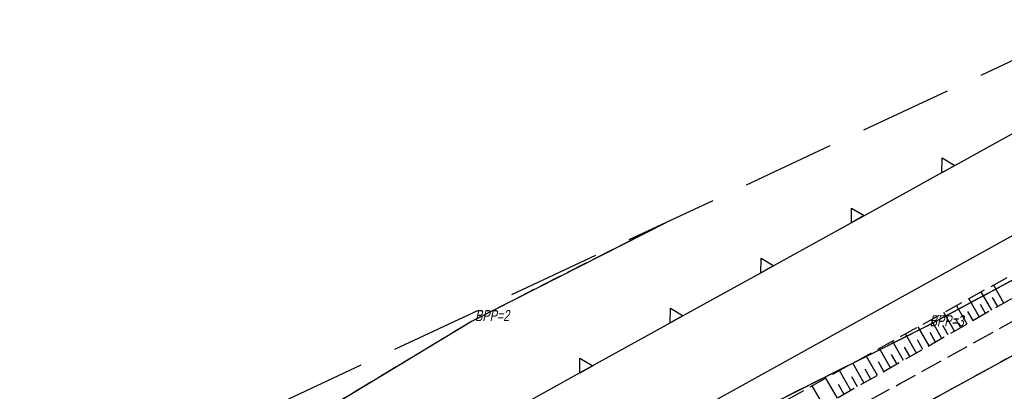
# Model space of a CAD drawing. Header units: metres. Extents: x 7409830 to 7410585, y 5569753 to 5570192.
# Tile 16 of 34: x 7410257 to 7410324, y 5570061 to 5570086. Entities that reach past the tile are written whole.
import ezdxf

# ---------------------------------------------------------------- set-up
doc = ezdxf.new("R2010")
doc.units = ezdxf.units.M
doc.header["$MEASUREMENT"] = 0
for name, pattern in [('1.5_0.5', [2, 1.5, -0.5]), ('1.5_1.0', [2.5, 1.5, -1]), ('218-500', [1, 0.5, -0.5]), ('DGN Style 3', [8.758007, 6.255719, -2.502288]), ('mz1.25_0.5', [1.75, 1.25, -0.5])]:
    doc.linetypes.add(name, pattern=pattern)
for name, color, linetype in [('203-Punkt załamania granicy działki nie stabilizowany', 8, 'Continuous'), ('216-Granica obrębu', 8, 'Continuous'), ('217-Granica konturu klasyfikcyjnego', 8, 'Continuous'), ('218-Granica użytku', 8, 'Continuous'), ('219-Linia granicy', 8, 'Continuous'), ('_BPP1-2', 8, 'Continuous'), ('_BPP3-5', 8, 'Continuous'), ('_MAPA', 8, 'Continuous'), ('_MPZP_linie zagospodarowania', 8, 'Continuous'), ('_MPZP_NLZ', 8, 'Continuous'), ('_Zakres', 8, 'Continuous'), ('jezdnia (powierzchnia)', 8, 'Continuous'), ('skarpa nieumocniona (powierzchnia)', 8, 'Continuous')]:
    doc.layers.add(name, color=color, linetype=linetype)
doc.styles.add('Style-WORKING_1250 I 0.20944', font='WORKING_1250.shx', dxfattribs={"oblique": 12})

# ---------------------------------------------------------------- blocks, each defined once
blk = doc.blocks.new('203_1')
at = {"layer": '203-Punkt załamania granicy działki nie stabilizowany', "linetype": 'Continuous', "lineweight": 13}
h = blk.add_hatch(color=96, dxfattribs=at)
edge = h.paths.add_edge_path()
edge.add_arc((0, 0), 0.45, 0, 360)
blk = doc.blocks.new('140_1')
at = {"layer": '_BPP1-2', "linetype": 'Continuous', "lineweight": 0}
h = blk.add_hatch(color=141, dxfattribs=at)
edge = h.paths.add_edge_path()
edge.add_arc((0, 0), 0.045, 0, 360)
blk = doc.blocks.new('140_2')
at = {"layer": '_BPP3-5', "linetype": 'Continuous', "lineweight": 0}
h = blk.add_hatch(color=1, dxfattribs=at)
edge = h.paths.add_edge_path()
edge.add_arc((0, 0), 0.045, 0, 360)
blk = doc.blocks.new('A$C92b4fa8d')
at = {"layer": '216-Granica obrębu', "linetype": '1.5_1.0', "flags": 128}
blk.add_lwpolyline([(234.071, 177.642), (186.85, 152.23), (118.4, 115.38), (107.71, 110.03), (87.37, 99.84), (69.66, 87.67), (69.04, 87.26), (64.07, 83.83), (-15.82, 50.62), (-46.081, 37.141)], dxfattribs=at)
at = {"layer": '217-Granica konturu klasyfikcyjnego', "linetype": '1.5_0.5', "flags": 128}
for points in [[(178.91, 147.95), (118.4, 115.38)], [(180.83, 144.37), (110.13, 105.69)], [(100.738, 122.39), (87.64, 115.73)], [(87.64, 115.73), (62.15, 100.32)], [(118.4, 115.38), (107.71, 110.03)]]:
    blk.add_lwpolyline(points, dxfattribs=at)
at = {"layer": '218-Granica użytku', "linetype": '218-500', "flags": 128}
for points in [[(178.91, 147.95), (118.4, 115.38)], [(180.83, 144.37), (110.13, 105.69)], [(100.738, 122.39), (87.64, 115.73)], [(87.64, 115.73), (62.15, 100.32)], [(118.4, 115.38), (107.71, 110.03)]]:
    blk.add_lwpolyline(points, dxfattribs=at)
at = {"layer": '219-Linia granicy', "linetype": 'Continuous', "flags": 128}
for points in [[(118.4, 115.38), (186.85, 152.23)], [(190.25, 149.52), (110.13, 105.69)], [(100.738, 122.39), (87.64, 115.73)], [(87.64, 115.73), (62.15, 100.32)], [(118.4, 115.38), (107.71, 110.03)]]:
    blk.add_lwpolyline(points, dxfattribs=at)
at = {"layer": '_MPZP_linie zagospodarowania', "linetype": 'Continuous', "flags": 128}
blk.add_lwpolyline([(-36.017, 45.88), (-28.946, 49.608), (53.908, 82.011), (62.561, 86.279), (72.781, 92.383), (84.166, 99.327), (208.113, 168.049), (235.982, 182.726)], dxfattribs=at)
at = {"layer": '_MPZP_NLZ', "linetype": 'Continuous'}
for p, q in [((125.772, 129.277), (120.084, 126.131)), ((120.084, 126.131), (119.647, 125.889)), ((119.647, 125.889), (113.959, 122.744)), ((113.959, 122.744), (113.521, 122.502)), ((113.521, 122.502), (107.833, 119.356)), ((107.833, 119.356), (107.395, 119.114)), ((107.395, 119.114), (101.707, 115.969)), ((101.707, 115.969), (101.269, 115.727)), ((101.269, 115.727), (95.581, 112.581)), ((95.144, 112.339), (89.455, 109.194)), ((95.581, 112.581), (95.144, 112.339))]:
    blk.add_line(p, q, dxfattribs=at)
at = {"layer": '_MPZP_NLZ', "linetype": 'Continuous', "flags": 128}
for points in [[(120.303, 126.252), (119.428, 125.768), (119.44, 126.768), (120.303, 126.252)], [(114.177, 122.865), (113.302, 122.381), (113.314, 123.381), (114.177, 122.865)], [(108.052, 119.477), (107.176, 118.993), (107.188, 119.993), (108.052, 119.477)], [(101.926, 116.09), (101.051, 115.606), (101.062, 116.606), (101.926, 116.09)], [(95.8, 112.702), (94.925, 112.218), (94.937, 113.218), (95.8, 112.702)]]:
    blk.add_lwpolyline(points, close=True, dxfattribs=at)
at = {"layer": '_Zakres', "linetype": 'DGN Style 3', "flags": 128}
blk.add_lwpolyline([(-38.44, 57.308), (8.317, -51.554), (289.417, 90.186), (230.606, 183.118), (-38.44, 57.308)], close=True, dxfattribs=at)
at = {"layer": 'jezdnia (powierzchnia)', "linetype": '1.5_0.5', "flags": 128}
blk.add_lwpolyline([(137.39, 117.44), (123.95, 110.06), (111.89, 103.44), (107.52, 101.01), (93.44, 93.3), (81.3, 86.64), (80.46, 86.16), (76.24, 89.54), (96.81, 100.75), (116.57, 111.49), (141.7, 125.38), (162.65, 136.82), (173.81, 142.88), (190.06, 151.83), (205.87, 160.5)], dxfattribs=at)
at = {"layer": 'skarpa nieumocniona (powierzchnia)', "linetype": 'Continuous'}
for p, q in [((123.62, 116.95), (122.92, 118.18)), ((121.97, 116), (121.25, 117.25)), ((122.8, 116.48), (122.09, 117.71)), ((123.21, 116.71), (122.86, 117.33)), ((121.13, 115.52), (120.41, 116.78)), ((122.38, 116.24), (122.03, 116.86)), ((120.28, 115.04), (119.56, 116.31)), ((121.55, 115.76), (121.19, 116.39)), ((118.57, 114.06), (117.83, 115.35)), ((119.43, 114.55), (118.7, 115.83)), ((119.86, 114.8), (119.49, 115.43)), ((120.71, 115.28), (120.34, 115.91)), ((117.71, 113.57), (116.96, 114.87)), ((119, 114.31), (118.63, 114.95)), ((116.83, 113.07), (116.08, 114.38)), ((117.27, 113.32), (116.9, 113.97)), ((118.14, 113.81), (117.77, 114.46)), ((115.07, 112.06), (114.3, 113.39)), ((115.95, 112.56), (115.2, 113.88)), ((116.39, 112.82), (116.02, 113.47)), ((114.17, 111.54), (113.4, 112.89)), ((115.51, 112.31), (115.13, 112.97)), ((113.27, 111.03), (112.49, 112.38)), ((113.72, 111.29), (113.34, 111.96)), ((114.62, 111.8), (114.24, 112.47)), ((111.44, 109.99), (110.66, 111.36)), ((112.36, 110.51), (111.58, 111.87)), ((112.81, 110.77), (112.43, 111.45))]:
    blk.add_line(p, q, dxfattribs=at)
at = {"layer": 'skarpa nieumocniona (powierzchnia)', "linetype": 'mz1.25_0.5', "flags": 128}
blk.add_lwpolyline([(212.1, 164.25), (189.89, 152.26), (161.23, 137.08), (134.59, 123.22), (109.23, 108.72), (82.2, 93.43), (67.91, 85.34), (66.56, 86.71), (64.73, 89.68), (68.11, 87.69), (81.19, 94.77), (108.53, 110.18), (134.12, 124.4), (160.35, 138.55), (189.38, 154.43), (211.31, 165.41), (212.1, 164.25)], close=True, dxfattribs=at)
at = {"layer": '203-Punkt załamania granicy działki nie stabilizowany', "linetype": 'Continuous', "xscale": 0.1, "yscale": 0.1, "zscale": 0.1}
for p in [(87.64, 115.73), (118.4, 115.38)]:
    blk.add_blockref('203_1', p, dxfattribs=at)
at = {"layer": '_BPP1-2', "linetype": 'Continuous'}
blk.add_blockref('140_1', (87.64, 115.73), dxfattribs=at)
at = {"layer": '_BPP3-5', "linetype": 'Continuous'}
blk.add_blockref('140_2', (118.4, 115.38), dxfattribs=at)
at = {"layer": '_BPP1-2', "linetype": 'Continuous', "style": 'Style-WORKING_1250 I 0.20944', "oblique": 12, "width": 0.733333}
blk.add_text(' BPP=2', height=0.75, dxfattribs=at).set_placement((87.64, 115.73))
at = {"layer": '_BPP3-5', "linetype": 'Continuous', "style": 'Style-WORKING_1250 I 0.20944', "oblique": 12, "width": 0.733333}
blk.add_text(' BPP=3', height=0.75, dxfattribs=at).set_placement((118.4, 115.38))

msp = doc.modelspace()

# ---------------------------------------------------------------- block references
at = {"layer": '_MAPA'}
msp.add_blockref('A$C92b4fa8d', (7410200, 5569950), dxfattribs=at)

doc.saveas('drawing.dxf')
